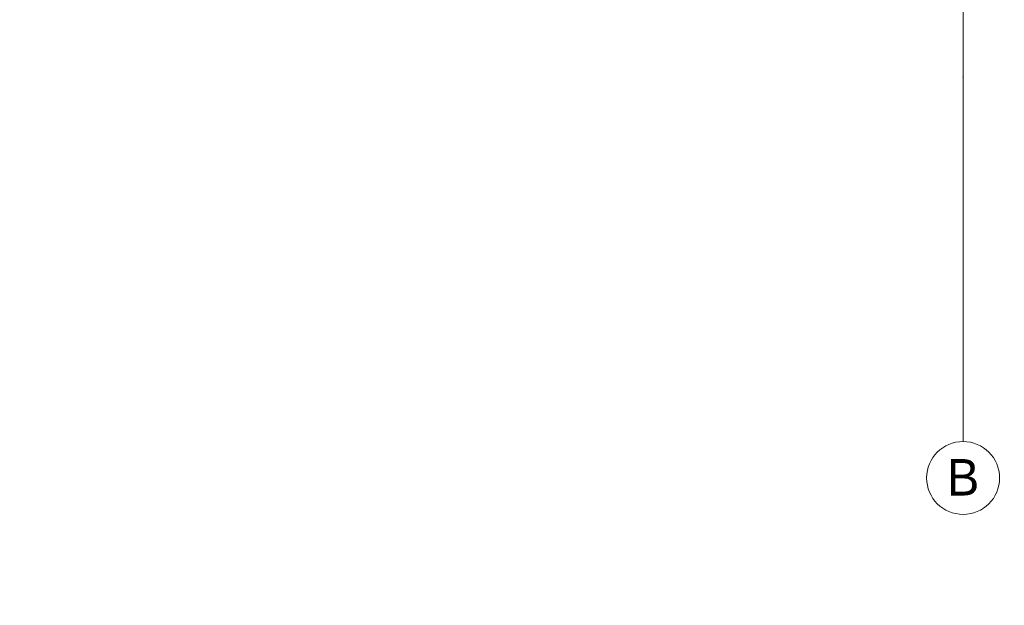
# Model space of a CAD drawing. Header units: millimetres. Extents: x 0 to 88385, y 0 to 41127.
# Tile 4 of 244: x 40644 to 43344, y 11254 to 12860. Entities that reach past the tile are written whole.
import ezdxf
from ezdxf import colors
from ezdxf.entities.mleader import LeaderData, LeaderLine
from ezdxf.enums import TextEntityAlignment as Align
from ezdxf.math import Vec2, Vec3

# ---------------------------------------------------------------- set-up
doc = ezdxf.new("R2010")
doc.units = ezdxf.units.MM
doc.header["$MEASUREMENT"] = 0
doc.layers.add('Structural - Grid', color=7, linetype='Continuous')
doc.layers.add('Structural - Grid_Pen_No__81', color=7, linetype='Continuous', lineweight=20, true_color=0x6a6a6a)
doc.styles.add('GENERATED_STYLE_2', font='txt')
doc.styles.get("Standard").update_dxf_attribs({"font": 'sylfaen.ttf'})

# ---------------------------------------------------------------- blocks, each defined once
blk = doc.blocks.new('Standard grid marker_2')
at = {"layer": 'Structural - Grid_Pen_No__81', "color": 251, "linetype": 'Continuous', "lineweight": 20, "true_color": 0x6a6a6a}
for q in [(0, 0), (27734.9, 0)]:
    blk.add_line((1000, 0), q, dxfattribs=at)
blk.add_circle((-100, 0), 100, dxfattribs=at)
blk.add_point((1000, 0), dxfattribs=at)
blk.add_point((1000, 0), dxfattribs=at)
at = {"layer": 'Structural - Grid_Pen_No__81', "color": 251, "lineweight": 20, "true_color": 0x6a6a6a, "style": 'GENERATED_STYLE_2'}
for tag, p in [('AC_MarkerText_1_0', (-1.5, -46.7)), ('AC_MarkerText_1_1', (28933.4, -46.7))]:
    blk.add_attdef(tag, text='', height=100, rotation=270, dxfattribs=at).set_placement(p, align=Align.TOP_CENTER)

msp = doc.modelspace()

# ---------------------------------------------------------------- block references
at = {"layer": 'Structural - Grid', "color": 8, "linetype": 'Continuous', "lineweight": 15}
ref = msp.add_blockref('Standard grid marker_2', (43231.5059, 11703.05519), dxfattribs=dict(at, zscale=1000, rotation=90))
ref.add_attrib('AC_MarkerText_1', 'B', dxfattribs={"layer": 'Structural - Grid_Pen_No__81', "color": 251, "lineweight": 20, "true_color": 0x6a6a6a, "height": 100, "rotation": 360, "style": 'GENERATED_STYLE_2'}).set_placement((43231.5059, 11654.87336), align=Align.TOP_CENTER)

# ---------------------------------------------------------------- leaders
at = {"color": 5}
ml = msp.add_multileader_mtext('Standard', dxfattribs=at)
ml.set_content('ნეოტეკის  ფარი', color=5)
ml.set_leader_properties()
ml.build(insert=Vec2(0, 0))
ml.multileader.update_dxf_attribs({"text_right_attachment_type": 6, "dogleg_length": 50, "arrow_head_size": 100})
ctx = ml.context
ctx.base_point, ctx.char_height, ctx.arrow_head_size, ctx.landing_gap_size, ctx.plane_origin = Vec3(50468.91, 32218.71661), 100, 100, 0.09, Vec3(56312.8393, 27064.407)
ctx.right_attachment = 6
notes = []
notes.append((ctx, [(0, (0, 0, 0), (0, 0), (1, 0), 1, [])]))
ctx.mtext.insert, ctx.mtext.width, ctx.mtext.flow_direction = Vec3(50469, 32288.46183), 1402.7684334, 5
ml = msp.add_multileader_mtext('Standard', dxfattribs=at)
ml.set_content('ნეოტეკის \\Pრეკი', color=5)
ml.set_leader_properties()
ml.build(insert=Vec2(0, 0))
ml.multileader.update_dxf_attribs({"text_right_attachment_type": 6, "dogleg_length": 50, "arrow_head_size": 100})
ctx = ml.context
ctx.base_point, ctx.char_height, ctx.arrow_head_size, ctx.landing_gap_size, ctx.plane_origin = Vec3(52433.92127, 31594.41315), 100, 100, 0.09, Vec3(58277.85057, 26439.85585)
ctx.right_attachment = 6
notes.append((ctx, [(0, (0, 0, 0), (0, 0), (1, 0), 1, [])]))
ctx.mtext.insert, ctx.mtext.width, ctx.mtext.flow_direction = Vec3(52434.01127, 31663.91068), 1402.7684334, 5
ml = msp.add_multileader_mtext('Standard', dxfattribs=at)
ml.set_content('ნეოტეკის ფარი', color=5)
ml.set_leader_properties()
ml.build(insert=Vec2(0, 0))
ml.multileader.update_dxf_attribs({"text_right_attachment_type": 6, "dogleg_length": 50, "arrow_head_size": 100})
ctx = ml.context
ctx.base_point, ctx.char_height, ctx.arrow_head_size, ctx.landing_gap_size, ctx.plane_origin, ctx.plane_x_axis, ctx.plane_y_axis = Vec3(52750.59611, 30623.37284), 100, 100, 0.09, Vec3(48445.57174, 24617.92422), Vec3(0, -1), Vec3(1, 0)
ctx.right_attachment = 6
notes.append((ctx, [(0, (0, 0, 0), (0, 0), (1, 0), 1, [])]))
ctx.mtext.insert, ctx.mtext.text_direction, ctx.mtext.rotation, ctx.mtext.width, ctx.mtext.flow_direction = Vec3(52820.34133, 30623.28284), Vec3(0, -1), 4.7123889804, 1402.7684334, 5
ml = msp.add_multileader_mtext('Standard', dxfattribs=at)
ml.set_content('ელ. ფარების ადგილი', color=5)
ml.set_leader_properties()
ml.build(insert=Vec2(0, 0))
ml.multileader.update_dxf_attribs({"text_right_attachment_type": 6, "dogleg_length": 50, "arrow_head_size": 100})
ctx = ml.context
ctx.base_point, ctx.char_height, ctx.arrow_head_size, ctx.landing_gap_size, ctx.plane_origin = Vec3(52207.87269, 28518.35488), 100, 100, 0.09, Vec3(58051.80199, 23364.78837)
ctx.right_attachment = 6
notes.append((ctx, [(0, (0, 0, 0), (0, 0), (1, 0), 1, [])]))
ctx.mtext.insert, ctx.mtext.width, ctx.mtext.flow_direction = Vec3(52207.96269, 28588.8432), 1402.7684334, 5
for ctx, leaders in notes:
    for number, flags, end, landing, length, lines in leaders:
        leader = LeaderData()
        leader.index, (leader.has_last_leader_line, leader.has_dogleg_vector, leader.attachment_direction) = number, flags
        leader.last_leader_point, leader.dogleg_vector, leader.dogleg_length = Vec3(end), Vec3(landing), length
        for number, points, colour, breaks in lines:
            line = LeaderLine()
            line.index, line.vertices, line.color, line.breaks = number, Vec3.list(points), colors.encode_raw_color(colour), breaks
            leader.lines.append(line)
        ctx.leaders.append(leader)

doc.saveas('drawing.dxf')
